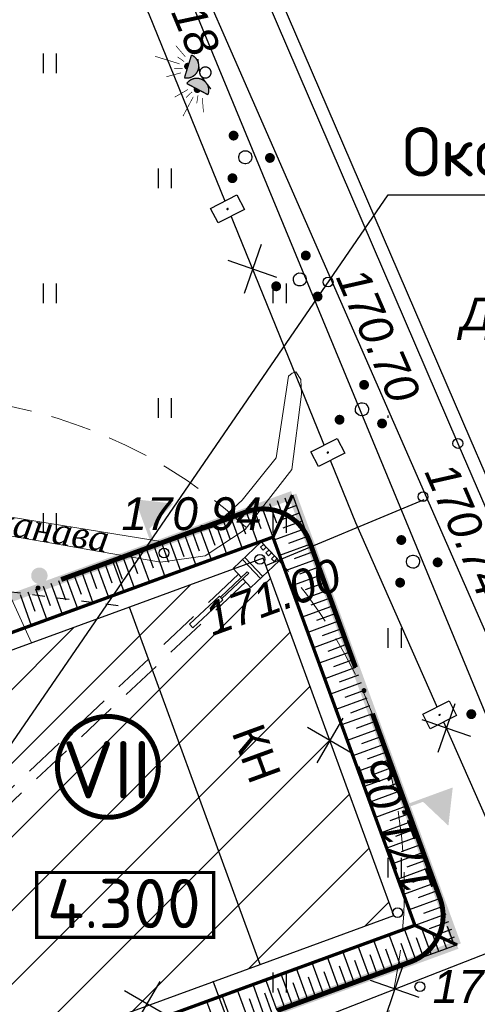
# Model space of a CAD drawing. Header units: metres. Extents: x 2193651 to 2201499, y 493187 to 494493.
# Tile 62 of 76: x 2200252 to 2200280, y 493678 to 493738. Entities that reach past the tile are written whole.
import ezdxf
from ezdxf.enums import TextEntityAlignment as Align

# ---------------------------------------------------------------- set-up
doc = ezdxf.new("R2010")
doc.units = ezdxf.units.M
doc.set_wipeout_variables(frame=1)
for name, pattern in [('1.5_1.5', [1.5, 0.75, -0.75]), ('H', [0.375, 0.25, -0.125]), ('HIDDEN', [0.375, 0.25, -0.125]), ('IMPORT-GOST2_303 5 _2_', [24, 20, -1.5, 1, -1.5])]:
    doc.linetypes.add(name, pattern=pattern)
for name, color, linetype in [('03B-1', 7, 'Continuous'), ('10474-1', 7, 'Continuous'), ('12492', 7, 'Continuous'), ('_ПОДСНОС', 7, 'Continuous'), ('contur_line_building', 7, 'Continuous'), ('contur_line_fence', 7, 'Continuous'), ('contur_line_road', 7, 'Continuous'), ('net_electro', 1, 'Continuous'), ('p', 7, 'Continuous'), ('relief_point', 7, 'Continuous'), ('z_text_centroid_structure', 7, 'Continuous'), ('z_text_relief_point', 7, 'Continuous'), ('z_text_vegetation_text', 7, 'Continuous')]:
    doc.layers.add(name, color=color, linetype=linetype)
for name, color, linetype, lineweight in [('_крестик', 10, 'Continuous', 35), ('_отметкаПОС', 230, 'Kabel_MGSvet', 40), ('contur_line_gidro', 84, 'Continuous', 20), ('Level 8', 7, 'Continuous', 25), ('net_pipeline', 7, 'Continuous', 30), ('КР_Оси', 21, 'IMPORT-GOST2_303 5 _2_', 15)]:
    doc.layers.add(name, color=color, linetype=linetype, lineweight=lineweight)
doc.layers.add('x_polygon', color=7, linetype='Continuous', true_color=0xffffff)
doc.styles.add('Bm-431', font='timesi.ttf')
doc.styles.add('D-131', font='ariali.ttf')
doc.styles.add('R-131', font='arial.ttf')
doc.styles.add('стиль1', font='isocpeur.ttf', dxfattribs={"width": 0.9})
doc.linetypes.add('Kabel_MGSvet', pattern='A,40,-6,["o",Standard,S=5,R=0,X=-2,Y=-1.5],-5', length=51)
doc.linetypes.add('ограждение2', pattern='A,0.25,-0.1,[132,ltypeshp.shx,S=0.1,R=0,X=-0.1,Y=0],-0.1,1', length=1.45)

# ---------------------------------------------------------------- blocks, each defined once
blk = doc.blocks.new('ыероекыокеыокеыоы')
at = {"lineweight": 20}
h = blk.add_hatch(dxfattribs=at)
h.set_pattern_fill('ANSI31', color=2)
h.set_pattern_definition([(45, (0, 0), (-2.245064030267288, 2.245064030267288), [])])
h.paths.add_polyline_path([(2197667.896516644, 493735.9732100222), (2197588.480894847, 493706.681965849), (2197596.556091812, 493684.788160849), (2197675.971713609, 493714.0794050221)])
h.paths.add_polyline_path([(2197678.911257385, 493731.7226517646), (2197666.125076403, 493742.3107716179), (2197667.896516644, 493735.9732100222), (2197675.694875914, 493714.8299787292)])
h.paths.add_polyline_path([(2197692.033718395, 493720.8560614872), (2197678.911257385, 493731.7226517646), (2197675.694875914, 493714.8299787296)])
h.paths.add_polyline_path([(2197682.03866078, 493748.1480053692), (2197678.911257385, 493731.7226517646), (2197692.033718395, 493720.8560614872), (2197690.002083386, 493726.3693072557)])
h.paths.add_polyline_path([(2197682.03866078, 493748.1480053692), (2197674.134308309, 493745.2675751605), (2197666.125076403, 493742.3107716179), (2197678.911257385, 493731.7226517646)])
h.paths.add_polyline_path([(2197679.766765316, 493715.4790964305), (2197679.489928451, 493716.2296678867), (2197675.694875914, 493714.8299787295), (2197675.971713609, 493714.0794050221)])
h.paths.add_polyline_path([(2197679.959039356, 493716.4026851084), (2197679.489928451, 493716.2296678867), (2197679.766765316, 493715.4790964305), (2197680.235876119, 493715.6521139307)], flags=17)
h.paths.add_polyline_path([(2197687.272538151, 493718.247376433), (2197686.995702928, 493718.9979434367), (2197679.959039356, 493716.4026851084), (2197680.235876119, 493715.6521139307)], flags=17)
h.paths.add_polyline_path([(2197687.464813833, 493719.1709606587), (2197686.995702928, 493718.9979434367), (2197687.272538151, 493718.247376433), (2197687.741648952, 493718.420393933)], flags=17)
h.paths.add_polyline_path([(2197693.060909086, 493720.382244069), (2197692.151362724, 493722.8504790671), (2197691.40070763, 493722.5738621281), (2197692.033718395, 493720.8560614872), (2197687.464813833, 493719.1709606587), (2197687.741648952, 493718.420393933)])
h.paths.add_polyline_path([(2197692.151362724, 493722.8504790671), (2197691.995706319, 493723.2728836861), (2197691.245051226, 493722.9962667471), (2197691.40070763, 493722.5738621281)])
h.paths.add_polyline_path([(2197690.753432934, 493726.6440396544), (2197690.002083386, 493726.3693072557), (2197691.245051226, 493722.9962667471), (2197691.995706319, 493723.2728836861)], flags=17)
h.paths.add_polyline_path([(2197742.63244787, 493745.6137006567), (2197734.669025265, 493767.39239877), (2197682.03866078, 493748.1480053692), (2197690.002083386, 493726.3693072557), (2197690.75273848, 493726.6459241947), (2197690.753432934, 493726.6440396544)])
h.paths.add_polyline_path([(2197742.812699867, 493770.3701489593), (2197734.669025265, 493767.39239877), (2197742.63244787, 493745.6137006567), (2197750.776122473, 493748.5914508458)])
at = {"layer": '_ПОДСНОС', "color": 7, "lineweight": 30, "elevation": 342.0000000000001, "flags": 128}
blk.add_lwpolyline([(2197742.63244787, 493745.6137006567), (2197750.776122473, 493748.5914508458), (2197742.812699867, 493770.3701489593), (2197734.669025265, 493767.39239877)], dxfattribs=at)
at = {"layer": '_ПОДСНОС', "color": 7, "lineweight": 30, "flags": 128}
blk.add_lwpolyline([(2197742.63244787, 493745.6137006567), (2197734.669025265, 493767.39239877), (2197682.03866078, 493748.1480053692), (2197690.002083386, 493726.3693072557)], close=True, dxfattribs=at)
blk = doc.blocks.new('шнгщощ')
at = {"color": 34, "linetype": 'Continuous', "lineweight": 25, "const_width": 0.5, "flags": 128}
for points in [[(2195020.723989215, 493760.9796098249), (2195009.762762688, 493756.9716163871)], [(2195030.747898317, 493733.5658078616), (2195020.723989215, 493760.9796098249)], [(2195009.762762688, 493756.9716163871), (2194954.314846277, 493736.696979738)], [(2195019.786671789, 493729.5578144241), (2195030.747898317, 493733.5658078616)]]:
    blk.add_lwpolyline(points, dxfattribs=at)
at = {"color": 34, "linetype": 'HIDDEN', "lineweight": 60, "ltscale": 5, "const_width": 0.2019374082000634}
for points in [[(2195020.723989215, 493760.9796098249), (2195019.532450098, 493758.4144130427)], [(2194952.441729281, 493699.9028491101), (2194970.468882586, 493706.5516258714), (2194968.162372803, 493712.8107990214), (2195019.099842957, 493731.436182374), (2195028.182701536, 493734.7573469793), (2195019.532450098, 493758.4144130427), (2195010.44959152, 493755.0932484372), (2194956.88004306, 493735.5054406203), (2194964.843465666, 493713.7267425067), (2194950.36191767, 493708.4315367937), (2194944.61266733, 493724.0191399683), (2194863.320611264, 493694.035801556), (2194872.087902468, 493670.2655622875), (2194952.441732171, 493699.902850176)], [(2195030.747898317, 493733.5658078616), (2195028.182701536, 493734.7573469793)]]:
    blk.add_lwpolyline(points, dxfattribs=at)
at = {"color": 34, "linetype": 'Continuous', "lineweight": 25, "flags": 128}
for points in [[(2195020.254397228, 493760.8079026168), (2195020.426130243, 493760.3383661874)], [(2195020.723989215, 493760.9796098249), (2195021.582728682, 493758.6317242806)], [(2195018.845621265, 493760.2927809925), (2195019.532553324, 493758.4146352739)], [(2195019.315213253, 493760.4644882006), (2195019.744582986, 493759.2905454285)], [(2195019.78480524, 493760.6361954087), (2195020.12827127, 493759.6971225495)], [(2195020.960587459, 493760.3325511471), (2195020.313493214, 493760.0958763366)], [(2195016.967253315, 493759.6059521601), (2195017.65424489, 493757.7276437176)], [(2195017.436845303, 493759.7776593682), (2195017.866215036, 493758.6037165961)], [(2195017.90643729, 493759.9493665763), (2195018.593428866, 493758.0710581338)], [(2195018.376029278, 493760.1210737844), (2195018.805399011, 493758.9471310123)], [(2195021.132294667, 493759.8629591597), (2195020.015582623, 493759.4545215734)], [(2195015.558477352, 493759.0908305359), (2195015.987847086, 493757.9168877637)], [(2195016.02806934, 493759.262537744), (2195016.715060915, 493757.3842293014)], [(2195016.497661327, 493759.434244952), (2195016.927031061, 493758.2603021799)], [(2195021.304001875, 493759.3933671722), (2195020.130059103, 493758.9639974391)], [(2195013.680109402, 493758.4040017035), (2195014.109479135, 493757.2300589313)], [(2195014.149701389, 493758.5757089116), (2195014.836692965, 493756.697400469)], [(2195014.619293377, 493758.7474161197), (2195015.04866311, 493757.5734733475)], [(2195015.088885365, 493758.9191233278), (2195015.77587694, 493757.0408148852)], [(2195021.475709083, 493758.9237751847), (2195019.59740064, 493758.2367836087)], [(2195021.647416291, 493758.4541831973), (2195020.473473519, 493758.0248134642)], [(2195012.271333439, 493757.8888800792), (2195012.958325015, 493756.0105716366)], [(2195012.740925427, 493758.0605872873), (2195013.17029516, 493756.8866445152)], [(2195013.210517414, 493758.2322944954), (2195013.89750899, 493756.3539860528)], [(2195021.8191235, 493757.9845912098), (2195019.940815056, 493757.2975996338)], [(2195010.392965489, 493757.2020512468), (2195011.079957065, 493755.3237428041)], [(2195010.862557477, 493757.3737584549), (2195011.29192721, 493756.1998156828)], [(2195011.332149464, 493757.545465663), (2195012.01914104, 493755.6671572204)], [(2195011.801741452, 493757.7171728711), (2195012.231111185, 493756.543230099)], [(2195021.990830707, 493757.5149992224), (2195020.816887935, 493757.0856294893)], [(2195008.823578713, 493756.6282019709), (2195009.510570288, 493754.7498935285)], [(2195009.2931707, 493756.799909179), (2195009.722540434, 493755.6259664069)], [(2195009.762762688, 493756.9716163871), (2195010.449754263, 493755.0933079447)], [(2195009.923373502, 493757.0303440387), (2195010.352743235, 493755.8564012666)], [(2195022.162537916, 493757.0454072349), (2195020.284229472, 493756.3584156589)], [(2195007.41480275, 493756.1130803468), (2195007.844172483, 493754.9391375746)], [(2195007.884394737, 493756.2847875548), (2195008.571386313, 493754.4064791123)], [(2195008.353986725, 493756.4564947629), (2195008.783356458, 493755.2825519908)], [(2195022.505952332, 493756.1062232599), (2195020.627643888, 493755.4192316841)], [(2195022.334245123, 493756.5758152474), (2195021.160302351, 493756.1464455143)], [(2195005.5364348, 493755.4262515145), (2195005.965804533, 493754.2523087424)], [(2195006.006026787, 493755.5979587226), (2195006.693018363, 493753.71965028)], [(2195006.475618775, 493755.7696659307), (2195006.904988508, 493754.5957231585)], [(2195006.945210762, 493755.9413731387), (2195007.632202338, 493754.0630646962)], [(2195022.67765954, 493755.6366312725), (2195021.503716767, 493755.2072615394)], [(2195004.127658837, 493754.9111298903), (2195004.814650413, 493753.0328214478)], [(2195004.597250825, 493755.0828370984), (2195005.026620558, 493753.9088943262)], [(2195005.066842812, 493755.2545443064), (2195005.753834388, 493753.3762358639)], [(2195022.849366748, 493755.167039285), (2195020.971058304, 493754.4800477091)], [(2195023.192781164, 493754.2278553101), (2195021.31447272, 493753.5408637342)], [(2195023.021073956, 493754.6974472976), (2195021.847131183, 493754.2680775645)], [(2195023.364488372, 493753.7582633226), (2195022.190545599, 493753.3288935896)], [(2195023.53619558, 493753.2886713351), (2195021.657887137, 493752.6016797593)], [(2195023.707902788, 493752.8190793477), (2195022.533960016, 493752.3897096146)], [(2195023.879609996, 493752.3494873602), (2195022.001301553, 493751.6624957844)], [(2195024.051317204, 493751.8798953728), (2195022.877374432, 493751.4505256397)], [(2195024.223024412, 493751.4103033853), (2195022.344715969, 493750.7233118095)], [(2195024.39473162, 493750.9407113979), (2195023.220788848, 493750.5113416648)], [(2195024.566438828, 493750.4711194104), (2195022.688130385, 493749.7841278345)], [(2195024.738146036, 493750.0015274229), (2195023.564203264, 493749.5721576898)], [(2195024.909853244, 493749.5319354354), (2195023.031544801, 493748.8449438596)], [(2195025.081560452, 493749.062343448), (2195023.90761768, 493748.6329737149)], [(2195025.25326766, 493748.5927514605), (2195023.374959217, 493747.9057598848)], [(2195025.596682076, 493747.6535674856), (2195023.718373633, 493746.9665759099)], [(2195025.424974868, 493748.1231594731), (2195024.251032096, 493747.69378974)], [(2195025.768389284, 493747.1839754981), (2195024.594446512, 493746.754605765)], [(2195025.940096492, 493746.7143835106), (2195024.06178805, 493746.0273919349)], [(2195026.1118037, 493746.2447915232), (2195024.937860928, 493745.8154217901)], [(2195026.283510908, 493745.7751995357), (2195024.405202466, 493745.08820796)], [(2195026.455218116, 493745.3056075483), (2195025.281275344, 493744.8762378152)], [(2195026.626925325, 493744.8360155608), (2195024.748616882, 493744.1490239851)], [(2195026.798632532, 493744.3664235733), (2195025.62468976, 493743.9370538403)], [(2195026.970339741, 493743.8968315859), (2195025.092031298, 493743.2098400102)], [(2195027.142046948, 493743.4272395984), (2195025.968104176, 493742.9978698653)], [(2195027.313754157, 493742.9576476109), (2195025.435445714, 493742.2706560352)], [(2195027.485461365, 493742.4880556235), (2195026.311518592, 493742.0586858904)], [(2195027.657168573, 493742.018463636), (2195025.77886013, 493741.3314720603)], [(2195028.000582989, 493741.0792796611), (2195026.122274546, 493740.3922880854)], [(2195027.828875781, 493741.5488716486), (2195026.654933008, 493741.1195019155)], [(2195028.172290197, 493740.6096876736), (2195026.998347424, 493740.1803179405)], [(2195028.343997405, 493740.1400956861), (2195026.465688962, 493739.4531041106)], [(2195028.687411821, 493739.2009117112), (2195026.809103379, 493738.5139201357)], [(2195028.515704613, 493739.6705036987), (2195027.341761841, 493739.2411339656)], [(2195028.859119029, 493738.7313197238), (2195027.685176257, 493738.3019499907)], [(2195029.030826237, 493738.2617277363), (2195027.152517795, 493737.5747361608)], [(2195029.202533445, 493737.7921357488), (2195028.028590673, 493737.3627660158)], [(2195029.374240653, 493737.3225437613), (2195027.495932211, 493736.6355521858)], [(2195029.545947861, 493736.8529517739), (2195028.372005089, 493736.4235820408)], [(2195029.717655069, 493736.3833597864), (2195027.839346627, 493735.6963682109)], [(2195029.889362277, 493735.913767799), (2195028.715419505, 493735.4843980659)], [(2195030.061069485, 493735.4441758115), (2195028.182923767, 493734.7572437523)], [(2195028.239327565, 493732.6485441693), (2195027.552335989, 493734.5268526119)], [(2195029.17851154, 493732.9919585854), (2195028.604476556, 493734.5614316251)], [(2195030.232776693, 493734.974583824), (2195029.058833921, 493734.545214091)], [(2195030.404483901, 493734.5049918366), (2195029.465411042, 493734.1615258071)], [(2195030.587287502, 493733.5070802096), (2195030.157917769, 493734.6810229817)], [(2195026.360959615, 493731.961715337), (2195025.673968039, 493733.8400237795)], [(2195027.30014359, 493732.3051297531), (2195026.613152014, 493734.1834381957)], [(2195028.708919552, 493732.8202513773), (2195028.279549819, 493733.9941941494)], [(2195029.648103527, 493733.1636657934), (2195029.245831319, 493734.2635210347)], [(2195030.117695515, 493733.3353730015), (2195029.887186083, 493733.9656104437)], [(2195030.576191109, 493734.0353998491), (2195030.10665468, 493733.8636668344)], [(2195025.42177564, 493731.6183009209), (2195024.734784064, 493733.4966093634)], [(2195026.830551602, 493732.133422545), (2195026.401181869, 493733.3073653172)], [(2195027.769735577, 493732.4768369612), (2195027.340365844, 493733.6507797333)], [(2195030.747898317, 493733.5658078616), (2195028.400012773, 493732.7070683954)], [(2195023.543407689, 493730.9314720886), (2195022.856416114, 493732.8097805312)], [(2195024.482591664, 493731.2748865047), (2195023.795600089, 493733.1531949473)], [(2195024.952183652, 493731.4465937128), (2195024.522813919, 493732.6205364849)], [(2195025.891367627, 493731.7900081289), (2195025.461997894, 493732.9639509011)], [(2195021.665039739, 493730.2446432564), (2195020.978048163, 493732.1229516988)], [(2195022.604223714, 493730.5880576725), (2195021.917232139, 493732.466366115)], [(2195024.012999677, 493731.1031792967), (2195023.583629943, 493732.2771220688)], [(2195019.786671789, 493729.5578144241), (2195019.099680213, 493731.4361228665)], [(2195020.725855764, 493729.9012288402), (2195020.038864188, 493731.7795372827)], [(2195022.134631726, 493730.4163504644), (2195021.705261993, 493731.5902932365)], [(2195023.073815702, 493730.7597648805), (2195022.644445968, 493731.9337076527)], [(2195018.067170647, 493728.9290755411), (2195017.38017907, 493730.807383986)], [(2195019.006354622, 493729.2724899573), (2195018.319363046, 493731.1507984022)], [(2195020.256263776, 493729.7295216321), (2195019.826894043, 493730.9034644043)], [(2195021.195447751, 493730.0729360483), (2195020.766078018, 493731.2468788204)], [(2195017.127986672, 493728.585661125), (2195016.440995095, 493730.4639695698)], [(2195018.536762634, 493729.1007827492), (2195018.107392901, 493730.2747255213)], [(2195019.475946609, 493729.4441971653), (2195019.046576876, 493730.6181399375)], [(2195016.188802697, 493728.2422467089), (2195015.50181112, 493730.1205551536)]]:
    blk.add_lwpolyline(points, dxfattribs=at)
blk = doc.blocks.new('ппрр')
h = blk.add_hatch(color=2)
h.dxf.hatch_style = 1
h.paths.add_polyline_path([(6796.481309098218, 8143.506317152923), (6796.337565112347, 8143.539292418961, 0.2336100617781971), (6795.722952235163, 8143.325960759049), (6796.871282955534, 8142.425781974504, 0.4820289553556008)])
h.paths.add_polyline_path([(6798.339886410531, 8143.397071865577, 0.893050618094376), (6797.242136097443, 8142.435859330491)])
at = {"layer": 'Level 8', "linetype": 'Continuous'}
h = blk.add_hatch(color=255, dxfattribs=at)
h.dxf.hatch_style = 1
h.set_gradient(color1=(255, 255, 0), color2=(255, 255, 0), tint=1)
edge = h.paths.add_edge_path()
edge.add_line((6796.138506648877, 8142.998863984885), (6796.452053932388, 8142.759880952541))
edge.add_arc((6796.28373900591, 8142.864230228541), 0.1980370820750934, 137.1687693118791, 328.20255722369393, ccw=False)
h = blk.add_hatch(color=255, dxfattribs=at)
h.dxf.hatch_style = 1
h.set_gradient(color1=(255, 255, 0), color2=(255, 255, 0), tint=1)
h.paths.add_polyline_path([(6797.645114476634, 8142.788715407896), (6797.94270880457, 8143.047890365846), (6797.981778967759, 8142.994835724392), (6798.002909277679, 8142.889191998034), (6797.976466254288, 8142.80647834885), (6797.921439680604, 8142.745377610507), (6797.837071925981, 8142.708889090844), (6797.745994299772, 8142.716249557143), (6797.681299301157, 8142.744365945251)])
at = {"color": 7, "linetype": 'ByBlock', "lineweight": -2, "const_width": 0.08000000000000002}
blk.add_lwpolyline([(6797.360823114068, 8143.740467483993, 399.9991666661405), (6797.36084016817, 8143.73705669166, 0.002500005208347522)], format="xyb", close=True, dxfattribs=at)
at = {"color": 7, "linetype": 'ByBlock', "lineweight": -2}
for points, const_width in [([(6796.871282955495, 8142.425781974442, 0.8930506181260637), (6795.722952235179, 8143.325960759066)], 0.08000000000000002), ([(6798.339886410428, 8143.397071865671, 0.8930506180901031), (6797.242136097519, 8142.435859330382)], 0.08000000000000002), ([(6796.138506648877, 8142.998863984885, 1.101240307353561), (6796.452053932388, 8142.759880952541)], 0.04000000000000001), ([(6797.642602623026, 8142.792232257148, 1.101240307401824), (6797.94270880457, 8143.047890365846)], 0.04000000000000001)]:
    blk.add_lwpolyline(points, format="xyb", dxfattribs=dict(at, const_width=const_width))
at = {"color": 7, "linetype": 'ByBlock', "lineweight": -2, "const_width": 0.08000000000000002}
for points in [[(6795.722952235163, 8143.325960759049), (6796.871282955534, 8142.425781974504)], [(6796.080476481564, 8143.598269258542), (6797.028520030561, 8143.380785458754)], [(6797.028520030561, 8143.380785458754), (6798.079572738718, 8143.68880861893)], [(6798.339886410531, 8143.397071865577), (6797.242136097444, 8142.435859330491)]]:
    blk.add_lwpolyline(points, dxfattribs=at)
at = {"color": 7, "linetype": 'ByBlock', "lineweight": 15, "const_width": 0.04000000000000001}
for points in [[(6795.683270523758, 8142.934021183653), (6794.851715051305, 8142.639061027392)], [(6795.936054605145, 8142.762218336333), (6795.522035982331, 8142.491099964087)], [(6798.15911511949, 8142.817734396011), (6798.585844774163, 8142.57435419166)], [(6798.406284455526, 8143.008121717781), (6799.247141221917, 8142.758499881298)], [(6795.004415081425, 8141.226571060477), (6795.972177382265, 8142.460972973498)], [(6796.288212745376, 8142.543622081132), (6796.108543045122, 8142.031335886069)], [(6796.507583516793, 8142.34361663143), (6796.412278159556, 8141.415732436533)], [(6797.608857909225, 8142.378447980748), (6797.755316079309, 8141.452227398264)], [(6797.83227219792, 8142.55600253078), (6798.025171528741, 8142.08341727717)], [(6799.017570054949, 8141.511125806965), (6798.142127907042, 8142.517331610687)]]:
    blk.add_lwpolyline(points, dxfattribs=at)
blk = doc.blocks.new('фкцупфукпфукпфукфуп')
at = {"layer": '_крестик', "color": 7, "linetype": 'Continuous', "lineweight": 25, "ltscale": 0.4}
for p, q in [((16823.48394905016, 10797.69752511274), (16821.77435887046, 10795.06189781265)), ((16823.94696761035, 10795.52491637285), (16821.31134031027, 10797.23450655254))]:
    blk.add_line(p, q, dxfattribs=at)
blk = doc.blocks.new('ыекроекыоекыоеклвлнев')
at = {"color": 1, "linetype": 'Continuous', "lineweight": 0, "flags": 128}
for points in [[(2197736.147352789, 493771.1272143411, 0.2, 0.2, 0), (2197735.460361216, 493773.0055227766, 2, 0, 0), (2197737.338669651, 493773.6925143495, 0, 0, 0)], [(2197751.5331879, 493755.2567979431, 0.2, 0.2, 0), (2197753.411496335, 493755.9437895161, 2, 0, 0), (2197754.098487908, 493754.0654810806, 0, 0, 0)]]:
    blk.add_lwpolyline(points, format="xyseb", dxfattribs=at)
at = {"color": 1, "linetype": 'Continuous', "lineweight": 0, "const_width": 0.3, "flags": 128}
for points in [[(2197745.630251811, 493771.4003921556, 0.4142135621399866), (2197741.78245664, 493773.1877008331, 0.4142135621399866)], [(2197751.80636572, 493745.7738989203, 0.4142135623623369), (2197753.593674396, 493749.6216940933, 0.4142135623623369)]]:
    blk.add_lwpolyline(points, format="xyb", dxfattribs=at)
for points in [[(2197741.78245664, 493773.1877008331), (2197730.512606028, 493769.0657513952)], [(2197748.442458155, 493763.7094537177), (2197745.630251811, 493771.4003921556)], [(2197753.593674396, 493749.6216940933), (2197749.471724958, 493760.891544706)], [(2197743.662691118, 493742.7961487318), (2197751.80636572, 493745.7738989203)]]:
    blk.add_lwpolyline(points, dxfattribs=at)
at = {"color": 1, "linetype": 'Continuous', "lineweight": 0, "const_width": 0.1475, "flags": 128}
for points in [[(2197729.027222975, 493768.5516062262, 1), (2197729.179722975, 493768.5516062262, 1)], [(2197748.881329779, 493762.3006777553, 1), (2197749.033829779, 493762.3006777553, 1)]]:
    blk.add_lwpolyline(points, format="xyb", close=True, dxfattribs=at)
blk = doc.blocks.new('ыкеоекыоневлвенленв')
at = {"color": 7, "linetype": 'H', "lineweight": 0, "ltscale": 10, "elevation": 342.0000000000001}
for points in [[(2196841.572061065, 493769.10835802), (2196842.07052512, 493768.5791452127), (2196843.792576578, 493770.2011406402), (2196842.702362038, 493771.3586072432), (2196840.980310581, 493769.7366118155), (2196841.487041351, 493769.1986223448)], [(2196842.658942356, 493771.0324659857), (2196842.844595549, 493771.2073322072)], [(2196842.822008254, 493770.86169052), (2196842.66008179, 493771.0335396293)], [(2196843.006455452, 493771.0354876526), (2196842.82086882, 493770.8606168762)], [(2196842.788016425, 493769.2549482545), (2196841.697801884, 493770.4124148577)], [(2196842.980878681, 493770.6907596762), (2196843.166531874, 493770.8656258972)], [(2196843.14394458, 493770.5199842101), (2196842.982018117, 493770.6918333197)], [(2196843.328391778, 493770.6937813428), (2196843.142805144, 493770.5189105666)], [(2196843.314291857, 493770.3369575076), (2196843.49994505, 493770.5118237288)], [(2196841.561768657, 493770.2842855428), (2196842.651983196, 493769.1268189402)], [(2196843.47621832, 493770.1651083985), (2196843.314291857, 493770.3369575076)], [(2196843.661804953, 493770.3399791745), (2196843.47621832, 493770.1651083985)], [(2196841.31032759, 493769.3862370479), (2196821.906071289, 493751.1065513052)], [(2196841.846738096, 493769.5374196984), (2196840.208977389, 493767.9948174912)], [(2196841.931734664, 493769.4471335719), (2196840.293997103, 493767.9045531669)], [(2196841.931734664, 493769.4471335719), (2196841.846738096, 493769.5374196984)], [(2196841.748968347, 493768.9205378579), (2196822.382986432, 493750.6750204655)], [(2196840.145769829, 493768.0619241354), (2196838.323511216, 493766.3455438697)], [(2196840.145769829, 493768.0619241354), (2196840.356947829, 493767.8377192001)], [(2196840.356947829, 493767.8377192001), (2196838.534689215, 493766.1213389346)], [(2196838.323511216, 493766.3455438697), (2196838.534689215, 493766.1213389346)]]:
    blk.add_lwpolyline(points, dxfattribs=at)
at = {"color": 7, "linetype": 'H', "lineweight": 0, "ltscale": 10}
blk.add_circle((2196821.412928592, 493750.2219087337, 342.0000000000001), 30.00000000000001, dxfattribs=at)
blk = doc.blocks.new('330')
h = blk.add_hatch(color=0)
edge = h.paths.add_edge_path()
edge.add_arc((0, 0), 0.15, 0, 360.0002688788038)
at = {"color": 0}
blk.add_circle((0, 0), 0.15, dxfattribs=at)
blk = doc.blocks.new('*E272')
blk.add_wipeout([(-0.25, -0.25), (-0.25, 0.25), (0.25, 0.25), (0.25, -0.25)])
blk = doc.blocks.new('*E273')
blk.add_wipeout([(-0.25, -0.25), (-0.25, 0.25), (0.25, 0.25), (0.25, -0.25)])
blk = doc.blocks.new('*E274')
blk.add_wipeout([(-0.25, -0.25), (-0.25, 0.25), (0.25, 0.25), (0.25, -0.25)])
blk = doc.blocks.new('ж9итдщд')
at = {"color": 251, "linetype": 'Continuous', "lineweight": 25, "true_color": 0x5d5d5d, "const_width": 0.3}
for points in [[(2197264.993851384, 493731.3114414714, 1), (2197265.257737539, 493731.454144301, 1)], [(2197267.206783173, 493729.950216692, 1), (2197267.470669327, 493730.0929195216, 1)], [(2197264.921462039, 493728.7143739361, 1), (2197265.185348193, 493728.8570767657, 1)], [(2197269.375605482, 493724.1089203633, 1), (2197269.666820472, 493724.036852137, 1)], [(2197267.574095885, 493722.2368725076, 1), (2197267.865310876, 493722.1648042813, 1)], [(2197270.096091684, 493721.6127433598, 1), (2197270.387306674, 493721.5406751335, 1)], [(2197272.924243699, 493716.2096212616, 1), (2197273.223069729, 493716.183107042, 1)], [(2197271.431432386, 493714.0832359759, 1), (2197271.730258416, 493714.0567217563, 1)], [(2197274.019341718, 493713.8536160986, 1), (2197274.318167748, 493713.827101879, 1)], [(2197275.208175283, 493706.6681343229, 1), (2197275.472061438, 493706.8108371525, 1)], [(2197277.421107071, 493705.3069095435, 1), (2197277.684993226, 493705.4496123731, 1)], [(2197275.135785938, 493704.0710667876, 1), (2197275.399672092, 493704.2137696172, 1)], [(2197279.457258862, 493696.1487854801, 1), (2197279.754683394, 493696.1095598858, 1)]]:
    blk.add_lwpolyline(points, format="xyb", close=True, dxfattribs=at)
at = {"color": 251, "linetype": 'Continuous', "lineweight": 25, "true_color": 0x5d5d5d}
for points in [[(2197265.487460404, 493729.8730916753, -1), (2197266.191156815, 493730.253632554, -1)], [(2197268.772585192, 493722.7129022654, -1), (2197269.5491585, 493722.5207203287, -1)], [(2197272.542650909, 493714.7375862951, -1), (2197273.339520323, 493714.6668817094, -1)], [(2197275.701784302, 493705.2297845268, -1), (2197276.405480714, 493705.6103254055, -1)]]:
    blk.add_lwpolyline(points, format="xyb", close=True, dxfattribs=at)
at = {"color": 251, "linetype": 'Continuous', "lineweight": 25, "true_color": 0x5d5d5d, "const_width": 0.5, "elevation": 342.1}
blk.add_lwpolyline([(2197253.043992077, 493704.5656063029, 1), (2197253.543964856, 493704.5603891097, 1)], format="xyb", close=True, dxfattribs=at)
at = {"layer": '10474-1', "color": 251, "linetype": 'Continuous', "true_color": 0x5d5d5d}
blk.add_lwpolyline([(2197267.08724378, 493705.1915655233), (2197276.743913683, 493709.2015569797)], dxfattribs=at)
at = {"layer": 'contur_line_building', "color": 251, "lineweight": 30, "true_color": 0x5d5d5d, "elevation": 342.0000000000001}
blk.add_lwpolyline([(2197266.744519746, 493680.8794524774), (2197274.88819435, 493683.8572026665), (2197266.924771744, 493705.63590078), (2197258.781097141, 493702.6581505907)], dxfattribs=at)
at = {"layer": 'contur_line_building', "color": 251, "lineweight": 30, "true_color": 0x5d5d5d}
blk.add_lwpolyline([(2197266.744519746, 493680.8794524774), (2197258.781097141, 493702.6581505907), (2197206.150732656, 493683.4137571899), (2197214.114155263, 493661.6350590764)], close=True, dxfattribs=at)
at = {"layer": 'contur_line_fence', "color": 251, "true_color": 0x5d5d5d}
for p, q in [((2197264.320540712, 493748.242857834), (2197279.518820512, 493712.9402079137)), ((2197263.586071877, 493747.9257518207), (2197278.784071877, 493712.6237518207)), ((2197279.518820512, 493712.9402079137), (2197294.304904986, 493678.6246534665)), ((2197278.784071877, 493712.6237518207), (2197293.572071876, 493678.3037518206))]:
    blk.add_line(p, q, dxfattribs=at)
at = {"layer": 'contur_line_gidro', "color": 251, "lineweight": 20, "true_color": 0x5d5d5d}
blk.add_lwpolyline([(2197244.757190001, 493705.8429975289), (2197249.263207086, 493707.3852099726), (2197260.663073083, 493705.3961510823), (2197263.392729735, 493705.7858473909), (2197265.828089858, 493707.3845564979), (2197268.671445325, 493711.0447645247), (2197269.263385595, 493715.6304642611), (2197269.22772658, 493716.5235057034), (2197268.918759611, 493716.9973776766), (2197268.698022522, 493716.9055371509), (2197268.469698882, 493716.7287623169), (2197267.71335754, 493711.7577819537), (2197265.648943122, 493709.1755184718), (2197263.861458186, 493707.5250667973), (2197260.954256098, 493706.6005606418), (2197249.172627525, 493708.523151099), (2197243.478218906, 493706.598517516)], dxfattribs=at)
at = {"layer": 'contur_line_road', "color": 251, "linetype": '1.5_1.5', "true_color": 0x5d5d5d, "flags": 128}
blk.add_lwpolyline([(2197222.717307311, 493728.1081883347), (2197225.488782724, 493725.2942564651), (2197227.71603616, 493729.8112623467), (2197245.729923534, 493721.3288861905), (2197239.69993604, 493705.2048781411), (2197245.09459845, 493702.7484544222), (2197249.406468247, 493703.8635234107), (2197258.781097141, 493702.6581505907)], dxfattribs=at)
at = {"layer": 'net_electro', "color": 251, "lineweight": 20, "true_color": 0x5d5d5d}
blk.add_lwpolyline([(2197239.897066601, 493728.6187117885), (2197241.298983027, 493726.1893354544), (2197244.855935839, 493718.2117865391), (2197247.922932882, 493711.199402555), (2197252.810157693, 493700.4748651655)], dxfattribs=at)
at = {"layer": 'net_pipeline', "color": 251, "true_color": 0x5d5d5d, "flags": 128}
blk.add_lwpolyline([(2197263.867517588, 493679.8816455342), (2197265.417594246, 493675.6500866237), (2197283.610890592, 493682.7739818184), (2197272.565923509, 493707.7869735), (2197259.998724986, 493738.724025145), (2197252.296098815, 493755.3215774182), (2197248.912350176, 493753.8309086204), (2197245.755842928, 493760.9072951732), (2197249.229715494, 493762.4415487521), (2197241.604468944, 493777.6858212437), (2197235.474650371, 493790.973635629), (2197218.614290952, 493825.599799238), (2197216.203354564, 493830.512291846), (2197214.603356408, 493829.6929843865)], dxfattribs=at)
at = {"layer": 'p', "color": 251, "linetype": 'Continuous', "true_color": 0x5d5d5d}
blk.add_lwpolyline([(2197129.694657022, 494090.3657518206), (2197115.392071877, 494080.6057518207), (2197117.372071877, 494073.5257518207), (2197223.472071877, 493831.2657518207), (2197304.852071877, 493645.4257518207), (2197307.872071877, 493643.8457518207), (2197331.604104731, 493655.5576876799)], dxfattribs=at)
blk.add_lwpolyline([(2197070.252071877, 493689.4857518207), (2197228.012071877, 493759.0457518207), (2197197.612071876, 493817.8257518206), (2197223.472071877, 493831.2657518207), (2197304.852071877, 493645.4257518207), (2197131.352071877, 493571.3257518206)], close=True, dxfattribs=at)
at = {"layer": 'relief_point', "color": 251, "true_color": 0x5d5d5d, "xscale": 2, "yscale": 2, "zscale": 2, "rotation": 359.4021428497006}
for p in [(2197270.881684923, 493722.4604551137, 341.4), (2197276.665506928, 493709.3793923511, 341.48), (2197260.885441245, 493705.9508096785, 341.88), (2197266.725143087, 493705.5629061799, 342), (2197275.112371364, 493684.0342185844, 342.1), (2197276.473929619, 493679.519765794, 341.54)]:
    blk.add_blockref('330', p, dxfattribs=at)
at = {"layer": 'relief_point', "color": 251, "true_color": 0x5d5d5d, "xscale": 2, "yscale": 2, "zscale": 2}
blk.add_blockref('330', (2197278.784071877, 493712.6237518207, 341.876), dxfattribs=at)
at = {"layer": '12492', "color": 251, "linetype": 'Continuous', "true_color": 0x5d5d5d, "style": 'Bm-431'}
blk.add_text('канава', height=1.6, rotation=350.4633459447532, dxfattribs=at).set_placement((2197250.484523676, 493707.1474163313, -366.2))
at = {"layer": 'z_text_centroid_structure', "color": 251, "true_color": 0x5d5d5d, "style": 'R-131', "width": 0.95}
blk.add_text('КН', height=2, rotation=290.0850358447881, dxfattribs=at).set_placement((2197264.990665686, 493695.0153534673))
at = {"layer": 'z_text_relief_point', "color": 251, "true_color": 0x5d5d5d, "style": 'D-131'}
for s, rotation, p in [(' 171.18', 292.7365642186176, (2197258.8964708, 493744.6264288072, 342.36)), (' 170.70', 293.3600329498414, (2197271.022955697, 493723.4617432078, 341.4)), (' 170.74', 293.3600329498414, (2197276.423972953, 493711.5985513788, 341.48)), (' 171.00', 20.08503585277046, (2197263.099225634, 493700.6113756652, 684)), (' 171.05', 110.0850358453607, (2197277.665915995, 493684.8374323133, 342.1))]:
    blk.add_text(s, height=2, rotation=rotation, dxfattribs=at).set_placement(p)
for s, p in [(' 170.94', (2197257.515144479, 493707.3455969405, 341.88)), (' 170.77', (2197276.473929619, 493678.536819, 341.54))]:
    blk.add_text(s, height=2, dxfattribs=at).set_placement(p)
at = {"layer": 'z_text_vegetation_text', "color": 251, "true_color": 0x5d5d5d, "style": 'D-131'}
blk.add_text('Дом отдыха Подмосковье ФГБУ СКК Подмосковье МО РФ', height=2, dxfattribs=at).set_placement((2197278.990351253, 493719.5156994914))
at = {"layer": '03B-1', "color": 251, "linetype": 'Continuous', "true_color": 0x5d5d5d, "xscale": 3.600000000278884, "yscale": 2, "zscale": 2, "rotation": 26.91042665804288}
for name, p in [('*E272', (2197264.755827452, 493726.9114693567)), ('*E273', (2197270.866931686, 493712.0712521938)), ('*E274', (2197277.671983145, 493696.0912106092))]:
    blk.add_blockref(name, p, dxfattribs=at)
at = {"layer": 'x_polygon', "true_color": 0x5d5d5d}
h = blk.add_hatch(dxfattribs=at)
h.set_pattern_fill('401', color=251, style=0, pattern_type=2)
h.set_pattern_definition([(270, (-2190797.487928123, -493802.6342481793), (14, -14), [1.2, -12.8]), (270, (-2190796.687928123, -493802.6342481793), (14, -14), [1.2, -12.8]), (270, (-2190803.687928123, -493795.6342481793), (14, -14), [1.2, -12.8]), (270, (-2190804.487928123, -493795.6342481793), (14, -14), [1.2, -12.8])])
h.paths.add_polyline_path([(2197118.482391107, 493878.5791472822), (2197153.647923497, 493898.0932788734), (2197179.149050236, 493851.45633283), (2197191.292714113, 493827.436632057), (2197156.409879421, 493808.1795646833), (2197141.866022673, 493834.8451821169), (2197115.548580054, 493820.2991171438), (2197088.94697121, 493805.8680165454), (2197087.843013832, 493802.9178960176), (2197095.857241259, 493787.362252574), (2197094.248981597, 493786.6370120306), (2197054.902071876, 493766.6037518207), (2197062.952071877, 493752.3157518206), (2197074.418071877, 493731.7997518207), (2197081.834071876, 493718.5717518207), (2197082.946438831, 493716.1800190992), (2197115.370756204, 493729.7583450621), (2197156.325428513, 493746.3170802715), (2197158.292399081, 493750.9345210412), (2197146.893818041, 493774.5215897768), (2197150.992168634, 493776.8192781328), (2197154.213650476, 493778.5860735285), (2197149.331339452, 493787.2722867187), (2197191.306928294, 493810.8657532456), (2197204.441469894, 493787.4978383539), (2197202.710010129, 493786.5246265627), (2197193.683990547, 493781.4513185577), (2197198.501299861, 493773.4866632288), (2197203.228792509, 493765.9560405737), (2197220.887292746, 493779.0590191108), (2197223.466029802, 493784.6036106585), (2197220.10908549, 493782.8535238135), (2197216.315625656, 493790.1299818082), (2197216.296374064, 493790.1669094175), (2197202.495839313, 493816.6385252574), (2197217.2452055, 493824.3278609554), (2197231.045740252, 493797.8562451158), (2197234.858451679, 493790.5428595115), (2197225.855380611, 493785.8492587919), (2197222.396269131, 493777.8553237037), (2197204.345659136, 493764.2763083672), (2197208.896180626, 493757.4558343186), (2197207.633306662, 493748.8218482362), (2197197.503109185, 493742.1471872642), (2197197.970908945, 493737.1420335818), (2197215.365680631, 493719.2995584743), (2197218.509997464, 493725.4470841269), (2197213.316511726, 493733.6581882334), (2197217.523821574, 493736.3192924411), (2197222.717307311, 493728.1081883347), (2197225.488782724, 493725.2942564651), (2197227.71603616, 493729.8112623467), (2197245.729923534, 493721.3288861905), (2197239.69993604, 493705.2048781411), (2197245.09459845, 493702.7484544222), (2197249.406468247, 493703.8635234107), (2197258.781097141, 493702.6581505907), (2197266.924771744, 493705.63590078), (2197274.88819435, 493683.8572026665), (2197266.744519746, 493680.8794524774), (2197214.865504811, 493661.9097914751), (2197217.172980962, 493655.6479958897), (2197217.960617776, 493655.8662336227), (2197218.525486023, 493654.179279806), (2197216.582663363, 493653.4127531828), (2197201.073975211, 493647.61617124), (2197121.757794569, 493619.0197337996), (2197119.668543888, 493618.2892068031), (2197120.487772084, 493616.8389607), (2197131.224609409, 493620.2075701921), (2197217.523216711, 493652.0992503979), (2197288.714643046, 493682.0788858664), (2197288.07608128, 493683.4989210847), (2197276.665506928, 493709.3793923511), (2197261.618210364, 493744.2182982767), (2197251.128820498, 493769.2491112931), (2197240.337151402, 493794.0630666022), (2197212.67456355, 493855.2950421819), (2197200.544028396, 493881.1830262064), (2197191.484699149, 493902.3787086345), (2197185.027401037, 493917.046885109), (2197167.949867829, 493955.7071833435), (2197156.902195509, 493981.8638829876), (2197136.663496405, 494027.137526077), (2197120.074423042, 494062.7725628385), (2197117.454071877, 494073.9517518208), (2197111.652071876, 494083.5837518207), (2197105.822716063, 494086.6425701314), (2197100.981310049, 494086.5330812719), (2197082.34211414, 494075.2069532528), (2197062.367509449, 494062.7355482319), (2197061.419319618, 494054.9332840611), (2197072.313604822, 494060.0815920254), (2197072.748160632, 494048.7523557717), (2197072.969111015, 494042.9919930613), (2197070.84173265, 494034.4940961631), (2197047.704815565, 494019.5419896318), (2197030.25551902, 494007.3925501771), (2197025.720191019, 494004.2347327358), (2196987.865467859, 493986.2800271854), (2196960.220693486, 493976.9958687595), (2196946.216886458, 493975.0930666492), (2196938.054481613, 493977.7248222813), (2196972.343943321, 493915.6135282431), (2196974.83505277, 493916.96010856), (2196973.74370396, 493919.7116459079), (2196981.258295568, 493923.9498529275), (2196983.587759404, 493920.0489475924), (2196987.038129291, 493921.930232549), (2196985.140414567, 493925.3979005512), (2196992.807224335, 493929.5332644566), (2197006.92659609, 493937.0663475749), (2197008.939504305, 493935.6890461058), (2197011.766297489, 493935.0957409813), (2197020.077389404, 493939.3071028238), (2197018.451180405, 493942.0945566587), (2197016.215934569, 493946.0295947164), (2197010.177441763, 493942.5995094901), (2197011.012689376, 493941.1290980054), (2197010.064848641, 493940.5906897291), (2197007.894610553, 493944.4112849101), (2197004.126568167, 493942.2708987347), (2197003.485039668, 493943.4002774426), (2197005.119748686, 493944.3288520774), (2196999.711849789, 493953.8491865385), (2196998.317344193, 493953.057056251), (2196997.631744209, 493954.2640205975), (2197001.337919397, 493956.3692639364), (2196998.888095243, 493960.6820563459), (2196999.956390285, 493961.2888870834), (2197000.902435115, 493959.623422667), (2197004.746841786, 493961.8071865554), (2197001.669503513, 493967.224686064), (2197002.743140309, 493967.8345511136), (2197003.677799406, 493966.1891307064), (2197006.534097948, 493967.8116129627), (2197004.591909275, 493971.2307385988), (2197009.468288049, 493974.000700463), (2197011.410476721, 493970.5815748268), (2197013.777925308, 493971.9263723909), (2197012.913865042, 493973.4475071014), (2197013.984402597, 493974.0556116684), (2197017.015241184, 493968.7199725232), (2197020.920219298, 493970.9381432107), (2197020.048291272, 493972.4731287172), (2197021.144929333, 493973.0960593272), (2197023.590553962, 493968.7906599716), (2197026.98177425, 493970.7169973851), (2197027.626640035, 493969.5817435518), (2197026.269910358, 493968.8110713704), (2197031.716535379, 493959.2225615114), (2197033.074197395, 493959.9937632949), (2197033.687883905, 493958.9133990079), (2197030.014038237, 493956.8265200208), (2197032.20035474, 493952.9776195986), (2197031.271283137, 493952.4498728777), (2197030.45069865, 493953.8944706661), (2197024.293351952, 493950.3968720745), (2197026.43368989, 493946.628914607), (2197028.117026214, 493943.7055998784), (2197031.205990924, 493943.2957892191), (2197033.572937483, 493941.3685435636), (2197034.50678954, 493938.2517944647), (2197034.217658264, 493935.9988536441), (2197032.996793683, 493934.0741581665), (2197014.956509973, 493923.5293266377), (2196997.053528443, 493911.8619683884), (2196996.345642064, 493912.9943488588), (2196982.560229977, 493903.9987954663), (2196980.924528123, 493906.3359902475), (2196978.364717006, 493904.7076106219), (2196983.480071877, 493895.4417518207), (2196993.596052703, 493877.2010588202), (2197003.950460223, 493881.9477710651), (2197015.710709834, 493881.5748960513), (2197026.091697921, 493868.9586689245), (2197033.593618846, 493864.7641574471), (2197042.103989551, 493868.291264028), (2197054.770971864, 493873.9836866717), (2197062.204178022, 493875.5862612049), (2197076.185569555, 493872.1883125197), (2197085.883369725, 493867.4003810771), (2197112.021284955, 493821.3980122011), (2197114.776774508, 493822.4747588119), (2197092.306874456, 493863.8114687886)])
h.paths.add_polyline_path([(2197073.232548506, 494000.5430154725), (2197078.907491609, 494003.8044842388), (2197082.940031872, 493996.7878796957), (2197077.26508877, 493993.5264109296)])
h.paths.add_polyline_path([(2197126.717153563, 493940.088239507), (2197128.655379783, 493934.8098093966), (2197122.639498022, 493932.6007927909), (2197120.701271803, 493937.8792229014), (2197119.061055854, 493937.260694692), (2197116.576754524, 493943.3228683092), (2197114.858923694, 493942.6188948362), (2197108.467742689, 493958.2146071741), (2197117.73291581, 493962.011509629)])
h.paths.add_polyline_path([(2197208.989434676, 493775.810847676), (2197200.995377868, 493770.765616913), (2197198.012685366, 493775.6220184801), (2197206.162468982, 493780.634137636), (2197207.169334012, 493781.2533599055), (2197210.155803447, 493776.54696949)])
h.paths.add_polyline_path([(2197160.883421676, 493935.1978376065), (2197164.785705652, 493937.2642278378), (2197167.425884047, 493932.2783710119), (2197163.523600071, 493930.2119807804)])
h.paths.add_polyline_path([(2197233.748370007, 493736.0412239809), (2197231.117291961, 493740.7559871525), (2197238.554000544, 493744.9060494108), (2197241.185078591, 493740.1912862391)])
h.paths.add_polyline_path([(2197239.082579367, 493774.3939158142), (2197241.030234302, 493770.2886241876), (2197235.381230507, 493767.6085928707), (2197233.433575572, 493771.7138844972)])
h.paths.add_polyline_path([(2197208.303664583, 493837.5984266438), (2197212.115581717, 493839.8114638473), (2197215.058850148, 493834.7417364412), (2197211.246933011, 493832.5286992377)])
h.paths.add_polyline_path([(2197076.562639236, 493984.2423064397), (2197077.321408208, 493982.3918282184), (2197075.470929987, 493981.6330592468), (2197074.712161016, 493983.483537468)])
at = {"color": 251, "linetype": 'Continuous', "lineweight": 25, "true_color": 0x5d5d5d}
for p, q in [((2197263.726985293, 493726.9499896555), (2197265.332072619, 493727.7646642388)), ((2197265.332072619, 493727.7646642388), (2197265.784669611, 493726.8729490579)), ((2197264.179582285, 493726.0582744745), (2197263.726985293, 493726.9499896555)), ((2197265.784669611, 493726.8729490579), (2197264.179582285, 493726.0582744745)), ((2197269.838089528, 493712.1097724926), (2197271.443176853, 493712.924447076)), ((2197271.443176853, 493712.924447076), (2197271.895773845, 493712.032731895)), ((2197270.290686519, 493711.2180573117), (2197269.838089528, 493712.1097724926)), ((2197271.895773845, 493712.032731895), (2197270.290686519, 493711.2180573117)), ((2197276.643140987, 493696.129730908), (2197278.248228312, 493696.9444054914)), ((2197278.248228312, 493696.9444054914), (2197278.700825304, 493696.0526903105)), ((2197277.095737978, 493695.2380157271), (2197276.643140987, 493696.129730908)), ((2197278.700825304, 493696.0526903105), (2197277.095737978, 493695.2380157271))]:
    blk.add_line(p, q, dxfattribs=at)
for centre, start_param, end_param in [((2197264.755827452, 493726.9114693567), 7.665955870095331e-09, 3.141592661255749), ((2197264.755827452, 493726.9114693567), 3.141592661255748, 6.283185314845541), ((2197270.866931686, 493712.0712521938), 7.665955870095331e-09, 3.141592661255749), ((2197270.866931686, 493712.0712521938), 3.141592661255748, 6.283185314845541), ((2197277.671983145, 493696.0912106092), 7.665955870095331e-09, 3.141592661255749), ((2197277.671983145, 493696.0912106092), 3.141592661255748, 6.283185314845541)]:
    blk.add_ellipse(centre, major_axis=(0.04012718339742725, 0.02036686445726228), ratio=0.5555555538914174, start_param=start_param, end_param=end_param, dxfattribs=at)
at = {"color": 7, "lineweight": 0, "true_color": 0xffffff}
blk.add_wipeout([(2197379.0007610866, 493517.10266345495), (2197495.5120718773, 493517.10266345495), (2197495.5120718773, 494487.36575182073), (2196201.795605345, 494487.36575182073), (2196201.795605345, 493187.3657518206), (2197495.5120718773, 493187.3657518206), (2197495.5120718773, 493517.10266345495), (2196554.680084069, 493517.10266345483), (2196554.680084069, 493858.2491584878), (2197070.7335650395, 494090.36575182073), (2197224.867163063, 494090.3657518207), (2197276.818454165, 493979.6499218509), (2197379.0007610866, 493803.7342076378)], dxfattribs=at)

msp = doc.modelspace()

# ---------------------------------------------------------------- block references
at = {"color": 1, "lineweight": 100}
msp.add_blockref('ж9итдщд', (3000, 0), dxfattribs=at)

# ---------------------------------------------------------------- next in the draw order: linework, layer by layer
at = {"color": 7, "lineweight": 25}
for p, q in [((2200245.525014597, 493685.4876656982, 342.76), (2200274.53930389, 493727.7800766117)), ((2200274.53930389, 493727.7800766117), (2200311.097422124, 493727.7800766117))]:
    msp.add_line(p, q, dxfattribs=at)
at = {"color": 1, "lineweight": 20, "ltscale": 1000, "const_width": 0.3}
msp.add_lwpolyline([(2200260.543900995, 493692.9459378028, 399.9991666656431), (2200260.544054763, 493692.9151844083, 0.002500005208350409)], format="xyb", close=True, dxfattribs=at)
at = {"layer": '_отметкаПОС', "color": 7, "linetype": 'Continuous', "lineweight": 0, "const_width": 0.2}
msp.add_lwpolyline([(2200253.12401947, 493686.4809191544), (2200263.912620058, 493686.4809191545), (2200263.912620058, 493682.5364566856), (2200253.12401947, 493682.5364566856)], close=True, dxfattribs=at)
at = {"layer": 'КР_Оси', "color": 5, "linetype": 'ограждение2', "lineweight": 30, "ltscale": 3.9}
msp.add_lwpolyline([(2199718.494081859, 493863.6459802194), (2199907.198517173, 493963.0703421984), (2199917.573182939, 493941.5821089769), (2200026.495139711, 493999.8993021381), (2200134.946180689, 493797.6791730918), (2200193.034792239, 493826.9025743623), (2200197.097254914, 493822.2930546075), (2200216.021839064, 493831.9999942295), (2200216.966552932, 493830.1581864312), (2200219.848354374, 493831.6363416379), (2200242.387553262, 493788.346832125), (2200291.161523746, 493670.2389450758), (2200097.612071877, 493598.4657518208), (2200061.282999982, 493696.2078359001), (2199849.262071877, 493616.7157518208), (2199781.212071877, 493591.5657518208), (2199757.812071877, 493597.8657518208), (2199739.012071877, 493603.5657518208), (2199691.212071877, 493660.5657518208), (2199652.501025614, 493641.5567581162), (2199637.584071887, 493646.0037517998)], dxfattribs=at)

# ---------------------------------------------------------------- next in the draw order: block references
at = {"color": 34, "lineweight": 25}
msp.add_blockref('шнгщощ', (5247.988091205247, -51.49591387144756), dxfattribs=at)
at = {"color": 1, "lineweight": 0}
msp.add_blockref('ыекроекыоекыоеклвлнев', (2524.112071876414, -64.73424817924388), dxfattribs=at)
at = {"color": 1, "lineweight": 30}
msp.add_blockref('ыероекыокеыокеыоы', (2524.112071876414, -64.73424817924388), dxfattribs=at)
at = {"color": 7, "linetype": 'Continuous', "rotation": 290.9140665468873}
msp.add_blockref('ппрр', (2190229.891717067, 497177.3908758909), dxfattribs=at)
at = {"color": 4, "lineweight": 158}
msp.add_blockref('ыкеоекыоневлвенленв', (3424.112078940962, -64.73424557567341, 0.7599999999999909), dxfattribs=at)
at = {"layer": '_крестик', "color": 4, "linetype": 'Continuous', "lineweight": 0}
for p, rotation in [((2186538.111548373, 479193.9749364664), 13.93250070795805), ((2186549.917631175, 479165.9999148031), 13.93250070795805), ((2183953.480315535, 482148.8923675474), 2.590314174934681), ((2186546.772502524, 479150.0994677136), 13.93250070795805), ((2183942.336015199, 482132.8467113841), 2.590314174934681)]:
    msp.add_blockref('фкцупфукпфукпфукфуп', p, dxfattribs=dict(at, rotation=rotation))

# ---------------------------------------------------------------- next in the draw order: texts
at = {"color": 7, "lineweight": 25, "style": 'стиль1'}
msp.add_text('Окончание работы', height=3, dxfattribs=at).set_placement((2200275.391350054, 493728.8920844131))
at = {"color": 1, "linetype": 'Continuous', "lineweight": 25, "style": 'стиль1'}
msp.add_text('VII', height=3.5, dxfattribs=at).set_placement((2200254.689134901, 493690.9915246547))
at = {"layer": '_отметкаПОС', "color": 7, "lineweight": 15, "style": 'стиль1'}
msp.add_text('4.300', height=2.999999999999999, rotation=1.667526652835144e-09, dxfattribs=at).set_placement((2200258.446930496, 493684.5876955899), align=Align.MIDDLE_CENTER)

doc.saveas('drawing.dxf')
